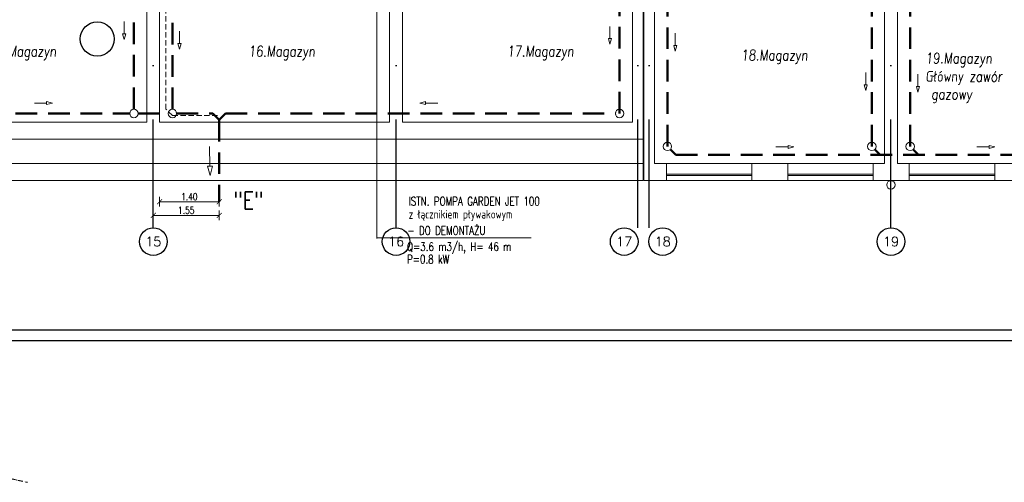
# Model space of a CAD drawing. Header units: millimetres. Extents: x -6513 to 30474, y -6915 to 65597.
# Tile 29 of 256: x 4070 to 6381, y -4423 to -3337. Entities that reach past the tile are written whole.
import ezdxf
from ezdxf.enums import TextEntityAlignment as Align

# ---------------------------------------------------------------- set-up
doc = ezdxf.new("R2010")
doc.units = ezdxf.units.MM
for name, pattern in [('ACAD_ISO10W100', [18, 12, -3, 0, -3]), ('DASHDOTX2', [50.8, 25.4, -12.7, 0, -12.7]), ('DASHEDX2', [38.1, 25.4, -12.7]), ('HIDDEN', [0.375, 0.25, -0.125])]:
    doc.linetypes.add(name, pattern=pattern)
doc.layers.get('0').update_dxf_attribs({"color": 8})
doc.layers.get('Defpoints').update_dxf_attribs({"color": 8})
doc.layers.add('A-osie', color=8, linetype='DASHDOTX2')
for name, color, linetype, lineweight in [('A_cienka', 8, 'Continuous', 5), ('A_widok', 8, 'Continuous', 13), ('CH-KD-ZEWN-RD', 8, 'Continuous', 20), ('CH-KS-WEWN-ISTN-OPIS', 8, 'Continuous', 25), ('CH-KS-WEWN-ISTN-OPIS-ODNOŚNIK', 8, 'Continuous', 13), ('CH-KS-WEWN-ISTN-PRZEWÓD-NAD-POSADZKĄ', 8, 'HIDDEN', 13), ('CH-KS-WEWN-OPIS', 8, 'Continuous', 25), ('CH-KS-WEWN-OPIS-ODNOŚNIK', 8, 'Continuous', 13), ('CH-KS-WEWN-PION', 8, 'Continuous', 20), ('CH-KS-WEWN-PRZEWÓD-EL-POMOCNICZE', 8, 'Continuous', 20), ('CH-KS-WEWN-PRZEWÓD-NAD-POSADZKĄ', 8, 'DASHEDX2', 50), ('CH-KS-WEWN-WYMIARY', 8, 'Continuous', 20), ('CH-KS-WEWN-WĘZEŁ-ZEWNETRZNY-NR', 8, 'Continuous', 25), ('CH-W-WEWN-INOX-PION-NR', 8, 'Continuous', 25), ('E_technologia', 1, 'ACAD_ISO10W100', 30), ('R-TABELKA', 8, 'Continuous', 25)]:
    doc.layers.add(name, color=color, linetype=linetype, lineweight=lineweight)
doc.styles.add('ROMANSS', font='romans.shx', dxfattribs={"width": 0.8, "oblique": 5})
doc.styles.add('SIMPLEXD', font='SIMPLEX.SHX', dxfattribs={"width": 0.6})
doc.styles.get("Standard").update_dxf_attribs({"font": 'txt.shx', "width": 0.9})
doc.styles.add('WYM--ROMANSSHX-08', font='ROMANS.SHX', dxfattribs={"width": 0.8})
doc.dimstyles.new('CH-wym-100', dxfattribs={"dimscale": 2, "dimtxt": 8, "dimasz": 0.8, "dimexe": 0, "dimexo": 0, "dimgap": 2, "dimtad": 1, "dimlfac": 0.01, "dimrnd": 0.05, "dimzin": 1, "dimdsep": 46, "dimtxsty": 'WYM--ROMANSSHX-08', "dimblk": '$DIM01-dyby', "dimcen": 2, "dimdle": 2, "dimse1": 1, "dimse2": 1, "dimclrd": 256, "dimclrt": 256, "dimadec": 1, "dimazin": 0, "dimtfac": 0.66665, "dimtix": 1, "dimtmove": 2, "dimatfit": 3, "dimldrblk": '$DIM01-dyby', "dimfxl": 0, "dimtolj": 1, "dimlwd": -1, "dimarcsym": 0})

# ---------------------------------------------------------------- blocks, each defined once
blk = doc.blocks.new('$DIM02-dyby')
blk.add_line((0, -7), (0, 7))
at = {"color": 0, "linetype": 'ByBlock', "const_width": 1.12}
blk.add_lwpolyline([(-3.75, -3.75), (3.75, 3.75)], dxfattribs=at)
blk = doc.blocks.new('$DIM01-dyby')
at = {"ltscale": 0.5}
blk.add_blockref('$DIM02-dyby', (0, 0), dxfattribs=at)
blk = doc.blocks.new('*D51')
at = {"layer": 'CH-KS-WEWN-WYMIARY', "ltscale": 10}
blk.add_line((4385, -3796.1), (4536.6, -3796.1), dxfattribs=at)
at = {"layer": 'Defpoints', "color": 0, "ltscale": 10}
for p in [(4383.4, -3764.1), (4538.2, -3764.1), (4538.2, -3796.1)]:
    blk.add_point(p, dxfattribs=at)
at = {"layer": 'CH-KS-WEWN-WYMIARY', "ltscale": 10, "xscale": 1.6, "yscale": 1.6, "zscale": 1.6, "rotation": 180}
blk.add_blockref('$DIM01-dyby', (4383.4, -3796.1), dxfattribs=at)
at = {"layer": 'CH-KS-WEWN-WYMIARY', "ltscale": 10, "xscale": 1.6, "yscale": 1.6, "zscale": 1.6}
blk.add_blockref('$DIM01-dyby', (4538.2, -3796.1), dxfattribs=at)
at = {"layer": 'CH-KS-WEWN-WYMIARY', "ltscale": 10, "insert": (4460.8, -3784.1), "char_height": 16, "attachment_point": 5, "style": 'WYM--ROMANSSHX-08'}
blk.add_mtext('\\A1;1.55', dxfattribs=at)
blk = doc.blocks.new('*D64')
at = {"layer": 'CH-KS-WEWN-WYMIARY', "ltscale": 10}
blk.add_line((4399.8, -3764.1), (4536.6, -3764.1), dxfattribs=at)
at = {"layer": 'Defpoints', "color": 0, "ltscale": 10}
for p in [(4398.2, -3576.9), (4538.2, -3561.9), (4538.2, -3764.1)]:
    blk.add_point(p, dxfattribs=at)
at = {"layer": 'CH-KS-WEWN-WYMIARY', "ltscale": 10, "xscale": 1.6, "yscale": 1.6, "zscale": 1.6, "rotation": 180}
blk.add_blockref('$DIM01-dyby', (4398.2, -3764.1), dxfattribs=at)
at = {"layer": 'CH-KS-WEWN-WYMIARY', "ltscale": 10, "xscale": 1.6, "yscale": 1.6, "zscale": 1.6}
blk.add_blockref('$DIM01-dyby', (4538.2, -3764.1), dxfattribs=at)
at = {"layer": 'CH-KS-WEWN-WYMIARY', "ltscale": 10, "insert": (4468.2, -3752.1), "char_height": 16, "attachment_point": 5, "style": 'WYM--ROMANSSHX-08'}
blk.add_mtext('\\A1;1.40', dxfattribs=at)

msp = doc.modelspace()

# ---------------------------------------------------------------- linework, layer by layer
at = {"layer": 'A-osie', "ltscale": 10}
for p, q in [((4383.399, -3825.041), (4383.399, -2208.608)), ((4953.399, -3825.041), (4953.399, -2208.608)), ((5520.708, -3825.041), (5520.708, -2207.946)), ((5547.708, -3825.041), (5547.708, -2208.608)), ((6115.208, -3825.041), (6115.208, -2208.608))]:
    msp.add_line(p, q, dxfattribs=at)
at = {"layer": 'A-osie', "linetype": 'Continuous'}
for centre in [(4383.399, -3857.541), (4953.399, -3857.541), (5488.871, -3857.541), (5579.342, -3857.541), (6115.208, -3857.541)]:
    msp.add_circle(centre, 32.5, dxfattribs=at)
at = {"layer": 'A_cienka'}
for p, q in [((5788.832, -3674.081), (5587.832, -3674.081)), ((5872.832, -3674.081), (6073.208, -3674.081)), ((6358.832, -3674.081), (6157.832, -3674.081)), ((5788.832, -3699.081), (5587.832, -3699.081)), ((5788.832, -3702.081), (5587.832, -3702.081)), ((5788.832, -3714.081), (5587.832, -3714.081)), ((5872.832, -3699.081), (6073.208, -3699.081)), ((5872.832, -3702.081), (6073.208, -3702.081)), ((6073.208, -3714.081), (5872.832, -3714.081)), ((6358.832, -3699.081), (6157.832, -3699.081)), ((6358.832, -3702.081), (6157.832, -3702.081)), ((6358.832, -3714.081), (6157.832, -3714.081))]:
    msp.add_line(p, q, dxfattribs=at)
at = {"layer": 'A_widok', "ltscale": 5}
for p, q in [((4368.053, -3088.081), (4368.053, -3576.923)), ((4398.208, -3576.923), (4398.208, -3088.081)), ((4938.208, -3576.923), (4938.208, -3088.081)), ((4968.208, -3576.923), (4968.208, -3088.081)), ((5508.208, -3576.923), (5508.208, -3088.081)), ((5533.208, -3714.081), (5533.208, -3088.081)), ((5535.208, -3714.081), (5535.208, -3088.081)), ((5560.208, -3674.081), (5560.208, -3088.081)), ((6100.208, -3674.081), (6100.208, -3088.081)), ((6100.208, -3674.081), (6100.208, -3088.081)), ((6130.208, -3674.081), (6130.208, -3088.081)), ((5508.208, -3576.923), (5508.208, -3103.081)), ((3828.208, -3576.923), (4368.053, -3576.923)), ((4398.208, -3576.923), (4938.208, -3576.923)), ((4968.208, -3576.923), (5508.208, -3576.923)), ((3233.208, -3616.923), (5533.208, -3616.923)), ((3233.208, -3674.081), (5533.208, -3674.081)), ((5587.832, -3674.081), (5560.208, -3674.081)), ((5587.832, -3714.081), (5587.832, -3674.081)), ((5872.832, -3674.081), (5788.832, -3674.081)), ((5788.832, -3714.081), (5788.832, -3674.081)), ((5788.832, -3714.081), (5788.832, -3674.081)), ((5872.832, -3714.081), (5872.832, -3674.081)), ((5872.832, -3714.081), (5872.832, -3674.081)), ((6073.208, -3714.081), (6073.208, -3674.081)), ((6073.208, -3674.081), (6100.208, -3674.081)), ((6157.832, -3674.081), (6130.208, -3674.081)), ((6157.832, -3714.081), (6157.832, -3674.081)), ((6442.832, -3674.081), (6358.832, -3674.081)), ((6358.832, -3714.081), (6358.832, -3674.081)), ((6358.832, -3714.081), (6358.832, -3674.081)), ((3258.208, -3714.081), (5508.208, -3714.081)), ((4938.208, -3714.081), (4968.208, -3714.081)), ((5508.208, -3714.081), (5533.208, -3714.081)), ((5535.208, -3714.081), (5560.208, -3714.081)), ((5587.832, -3714.081), (5560.208, -3714.081)), ((5872.832, -3714.081), (5788.832, -3714.081)), ((5788.832, -3714.081), (5872.832, -3714.081)), ((6157.832, -3714.081), (6073.208, -3714.081)), ((6442.832, -3714.081), (6358.832, -3714.081)), ((6358.832, -3714.081), (6442.832, -3714.081))]:
    msp.add_line(p, q, dxfattribs=at)
at = {"layer": 'CH-KD-ZEWN-RD', "ltscale": 10}
msp.add_circle((6115.208, -3724.7), 10, dxfattribs=at)
at = {"layer": 'CH-KS-WEWN-ISTN-OPIS-ODNOŚNIK', "ltscale": 10}
for p, q in [((4908.175, -3220.896), (4908.175, -3850.048)), ((4908.115, -3848.882), (5270.732, -3848.882))]:
    msp.add_line(p, q, dxfattribs=at)
at = {"layer": 'CH-KS-WEWN-ISTN-PRZEWÓD-NAD-POSADZKĄ', "ltscale": 50}
for p, q in [((4413.208, -3546.923), (4413.208, -3133.081)), ((4428.208, -3561.923), (4413.208, -3546.923)), ((4428.208, -3561.923), (4538.208, -3561.923))]:
    msp.add_line(p, q, dxfattribs=at)
at = {"layer": 'CH-KS-WEWN-OPIS-ODNOŚNIK', "ltscale": 10}
for p, q in [((4908.175, -3219.731), (4908.175, -3848.882)), ((4908.175, -3848.882), (5270.792, -3848.882))]:
    msp.add_line(p, q, dxfattribs=at)
at = {"layer": 'CH-KS-WEWN-PION', "extrusion": (1.29885e-05, -7.54363e-06, 1)}
for centre in [(4338.053, -3556.923, 0.083), (4428.208, -3556.923, 0.084), (5478.208, -3556.923, 0.098), (5590.208, -3634.081, 0.1), (6070.208, -3634.081, 0.106), (6160.208, -3634.081, 0.107)]:
    msp.add_circle(centre, 9.967, dxfattribs=at)
at = {"layer": 'CH-KS-WEWN-PRZEWÓD-EL-POMOCNICZE', "ltscale": 10}
for p, q in [((4315.067, -3370.086), (4315.067, -3341.332)), ((4318.667, -3370.086), (4311.467, -3370.086)), ((4315.067, -3383.521), (4311.467, -3370.086)), ((4315.067, -3383.521), (4318.667, -3370.086)), ((4444.864, -3392.219), (4444.864, -3363.465)), ((5455.538, -3381.068), (5455.538, -3352.314)), ((5608.787, -3397.435), (5608.787, -3368.681)), ((4448.464, -3392.219), (4441.264, -3392.219)), ((4444.863, -3405.654), (4441.264, -3392.219)), ((4444.863, -3405.654), (4448.464, -3392.219)), ((5459.138, -3381.068), (5451.938, -3381.068)), ((5455.537, -3394.503), (5451.938, -3381.068)), ((5455.537, -3394.503), (5459.138, -3381.068)), ((5612.387, -3397.435), (5605.187, -3397.435)), ((5608.787, -3410.871), (5605.187, -3397.435)), ((5608.787, -3410.871), (5612.387, -3397.435)), ((6055.876, -3489.377), (6055.877, -3460.623)), ((6178.499, -3493.303), (6178.499, -3464.549)), ((6059.476, -3489.377), (6052.276, -3489.377)), ((6055.876, -3502.812), (6052.276, -3489.377)), ((6055.876, -3502.812), (6059.476, -3489.377)), ((6182.099, -3493.303), (6174.899, -3493.303)), ((6178.499, -3506.738), (6174.899, -3493.303)), ((6178.499, -3506.738), (6182.099, -3493.303)), ((4132.968, -3532.277), (4104.214, -3532.276)), ((4132.968, -3528.677), (4132.968, -3535.877)), ((4146.403, -3532.277), (4132.968, -3528.677)), ((4146.403, -3532.277), (4132.968, -3535.877)), ((5008.881, -3532.277), (5022.316, -3528.677)), ((5008.881, -3532.277), (5022.316, -3535.877)), ((5022.316, -3528.677), (5022.316, -3535.877)), ((5022.316, -3532.277), (5051.07, -3532.276)), ((4516.307, -3680.741), (4515.665, -3634.739)), ((5873.953, -3635.28), (5845.199, -3635.279)), ((5873.953, -3631.68), (5873.953, -3638.88)), ((5887.388, -3635.28), (5873.953, -3631.68)), ((5887.388, -3635.28), (5873.953, -3638.88)), ((6345.399, -3635.28), (6316.645, -3635.279)), ((6345.399, -3631.68), (6345.399, -3638.88)), ((6358.834, -3635.28), (6345.399, -3631.68)), ((6358.834, -3635.28), (6345.399, -3638.88)), ((4522.066, -3680.66), (4510.547, -3680.821)), ((4516.607, -3702.235), (4510.547, -3680.821)), ((4516.607, -3702.235), (4522.066, -3680.66))]:
    msp.add_line(p, q, dxfattribs=at)
at = {"layer": 'CH-KS-WEWN-PRZEWÓD-NAD-POSADZKĄ', "ltscale": 2}
for p, q in [((4338.053, -2885.91), (4338.053, -3556.923)), ((4428.208, -3546.956), (4428.208, -2885.232)), ((6070.208, -3634.081), (6070.208, -2894.581)), ((5478.208, -3556.923), (5478.208, -3141.446)), ((5590.208, -3634.081), (5590.208, -3133.081)), ((6160.208, -3634.081), (6160.208, -3124.217)), ((3298.176, -3556.923), (4328.086, -3556.923)), ((4348.02, -3556.923), (4418.241, -3556.923)), ((4438.176, -3556.923), (4523.208, -3556.923)), ((4538.208, -3571.923), (4523.208, -3556.923)), ((4553.208, -3556.923), (4538.208, -3571.923)), ((4553.208, -3556.923), (5468.241, -3556.923)), ((4538.208, -3571.923), (4538.208, -3764.081)), ((5597.256, -3641.129), (5610.208, -3654.081)), ((6077.256, -3641.129), (6090.208, -3654.081)), ((6167.256, -3641.129), (6180.208, -3654.081)), ((5610.208, -3654.081), (6523.208, -3654.081))]:
    msp.add_line(p, q, dxfattribs=at)
at = {"layer": 'CH-W-WEWN-INOX-PION-NR', "ltscale": 10, "extrusion": (-1.29885e-05, -7.54363e-06, 1)}
msp.add_circle((4251.882, -3382.007, -0.03), 40, dxfattribs=at)
at = {"layer": 'E_technologia'}
msp.add_line((3977.26, -4397.898), (4088.048, -4422.658), dxfattribs=at)
at = {"layer": 'R-TABELKA'}
for p, q in [((-2685.965, -4064.895), (8356.396, -4064.895)), ((-2810.965, -4089.895), (8381.396, -4089.895))]:
    msp.add_line(p, q, dxfattribs=at)

# ---------------------------------------------------------------- texts
at = {"layer": 'A-osie', "linetype": 'Continuous'}
for s, p in [('15', (4383.399, -3857.541)), ('16', (4953.399, -3857.541)), ('17', (5488.871, -3857.541)), ('18', (5579.342, -3857.541)), ('19', (6115.208, -3857.541))]:
    msp.add_text(s, height=22, dxfattribs=at).set_placement(p, align=Align.MIDDLE)
at = {"layer": 'A_cienka', "char_height": 25, "attachment_point": 1, "style": 'ROMANSS'}
for s, insert, width in [('16.Magazyn', (4606.712, -3398.232), 294.40196), ('15.Magazyn', (3999.21, -3398.232), 294.40196), ('17.Magazyn', (5214.213, -3398.232), 294.40196), ('18.Magazyn', (5763.481, -3407.369), 294.40196), ('19.Magazyn', (6196.063, -3414.499), 294.40196), ('Główny zawór\\P gazowy', (6196.063, -3457.237), 372.44725)]:
    msp.add_mtext(s, dxfattribs=dict(at, insert=insert, width=width))
at = {"layer": 'CH-KS-WEWN-ISTN-OPIS', "ltscale": 10, "style": 'SIMPLEXD', "width": 0.75}
for s, p in [('ISTN. POMPA GARDEN JET 100', (4982.816, -3772.824)), ('z łącznikiem pływakowym', (4982.816, -3803.397)), ('- DO DEMONTAŻU', (4980.055, -3841.619)), ('Q=3.6 m3/h, H= 46 m', (4979.162, -3879.492)), ('P=0.8 kW', (4979.162, -3909.033))]:
    msp.add_text(s, height=20, dxfattribs=at).set_placement(p)
at = {"layer": 'CH-KS-WEWN-OPIS', "ltscale": 10, "style": 'SIMPLEXD', "width": 0.75}
for s, p in [('ISTN. POMPA GARDEN JET 100', (4982.876, -3772.824)), ('z łącznikiem pływakowym', (4982.876, -3803.397)), ('- DO DEMONTAŻU', (4980.115, -3841.619)), ('Q=3.6 m3/h, H= 46 m', (4979.222, -3879.492)), ('P=0.8 kW', (4979.222, -3909.033))]:
    msp.add_text(s, height=20, dxfattribs=at).set_placement(p)
at = {"layer": 'CH-KS-WEWN-WĘZEŁ-ZEWNETRZNY-NR', "ltscale": 10, "style": 'SIMPLEXD', "width": 0.8}
msp.add_text('"E"', height=40, dxfattribs=at).set_placement((4571.805, -3781.156, 0))

# ---------------------------------------------------------------- dimensions: what is measured, and where the dimension line sits
at = {"layer": 'CH-KS-WEWN-WYMIARY', "ltscale": 10}
for base, p1, p2, picture, middle in [((4538.208, -3764.081), (4398.208, -3576.923), (4538.208, -3561.923), '*D64', (4468.208, -3752.081)), ((4538.208, -3796.14), (4383.399, -3764.081), (4538.208, -3764.081), '*D51', (4460.803, -3784.14))]:
    dim = msp.add_linear_dim(base=base, p1=p1, p2=p2, dimstyle='CH-wym-100', dxfattribs=at)
    dim.commit()
    dim.dimension.update_dxf_attribs({"geometry": picture, "text_midpoint": middle})

doc.saveas('drawing.dxf')
